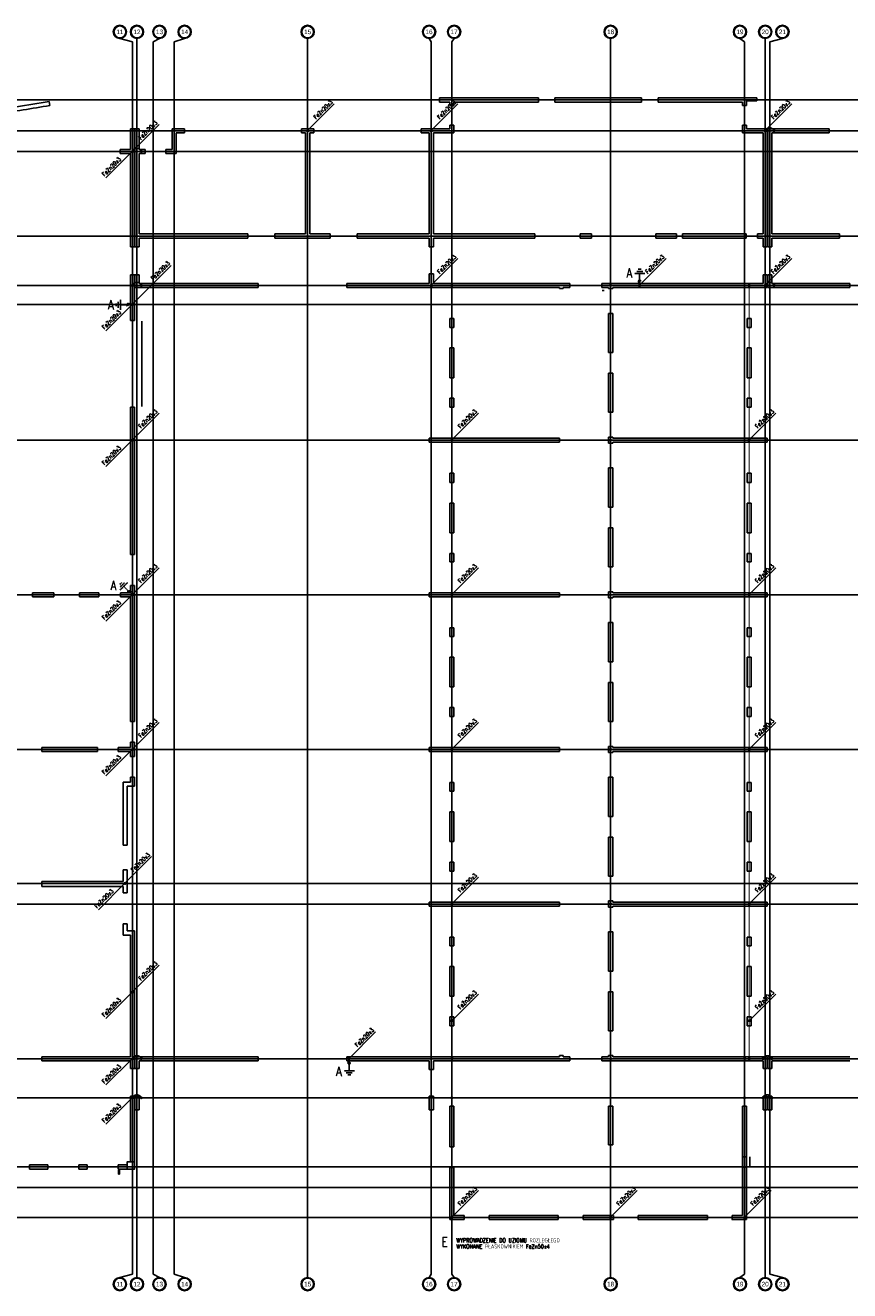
# Model space of a CAD drawing. Extents: x 3880 to 129921, y -116796 to -57711.
# Tile 101 of 110: x 52888 to 56888, y -72498 to -66361. Entities that reach past the tile are written whole.
import ezdxf
from ezdxf.enums import TextEntityAlignment as Align

# ---------------------------------------------------------------- set-up
doc = ezdxf.new("R2010")
doc.units = 0
doc.header["$LTSCALE"] = 2
for name, pattern in [('CENTER', [2, 1.25, -0.25, 0.25, -0.25]), ('DASHED2', [0.375, 0.25, -0.125]), ('HIDDEN', [9.525, 6.35, -3.175])]:
    doc.linetypes.add(name, pattern=pattern)
doc.layers.get('0').update_dxf_attribs({"color": 101, "linetype": 'CONTINUOUS'})
for name, color, linetype in [('E35', 6, 'CONTINUOUS'), ('E50', 3, 'CONTINUOUS'), ('Os-osie glowne', 1, 'CENTER'), ('Os-osie-opis', 2, 'CONTINUOUS'), ('Sc-beton', 7, 'CONTINUOUS'), ('W-idok', 9, 'CONTINUOUS')]:
    doc.layers.add(name, color=color, linetype=linetype)
doc.styles.add('dwg_opis duży', font='ARIAL.TTF', dxfattribs={"width": 0.9})
doc.styles.add('ROMANS', font='romans', dxfattribs={"width": 0.85})

# ---------------------------------------------------------------- blocks, each defined once
blk = doc.blocks.new('_opis_osi_liczbowy')
blk.add_hatch(color=256).paths.add_polyline_path([(32, 32), (32, 28.8, -1), (32, -28.8), (32, -32, 1)])
for radius in [32, 28.8]:
    blk.add_circle((32, 0), radius)
at = {"style": 'dwg_opis duży', "width": 0.9}
blk.add_attdef('AXNAMEH', text='', height=22.4, rotation=90, dxfattribs=at).set_placement((32, 0), align=Align.MIDDLE_CENTER)

msp = doc.modelspace()

# ---------------------------------------------------------------- linework, layer by layer
at = {"color": 3, "linetype": 'Continuous', "lineweight": -2}
for p, q in [((55696.547, -67646.272), (55686.547, -67646.272)), ((55686.547, -67646.272), (55696.547, -67646.272))]:
    msp.add_line(p, q, dxfattribs=at)
at = {"color": 0, "linetype": 'ByBlock', "lineweight": -2}
msp.add_line((55686.547, -67646.272), (55696.547, -67646.272), dxfattribs=at)
at = {"layer": 'E35'}
for p, q in [((54386.716, -66741.76), (54257.547, -66870.928)), ((54986.716, -66741.76), (54857.547, -66870.928)), ((54986.716, -66741.76), (54857.547, -66870.928)), ((56606.716, -66741.76), (56477.547, -66870.928)), ((56606.716, -66741.76), (56477.547, -66870.928)), ((53536.716, -66841.76), (53407.547, -66970.928)), ((53536.716, -66841.76), (53407.547, -66970.928)), ((53278.379, -67100.096), (53407.547, -66970.928)), ((53278.379, -67100.096), (53407.547, -66970.928)), ((54986.716, -67491.76), (54857.547, -67620.928)), ((54986.716, -67491.76), (54857.547, -67620.928)), ((55996.542, -67491.76), (55867.374, -67620.928)), ((55996.542, -67491.76), (55867.374, -67620.928)), ((56606.716, -67491.76), (56477.547, -67620.928)), ((56606.716, -67491.76), (56477.547, -67620.928)), ((53595.051, -67525.425), (53407.547, -67712.928)), ((53595.051, -67525.425), (53407.547, -67712.928)), ((53278.379, -67842.096), (53407.547, -67712.928)), ((53278.379, -67842.096), (53407.547, -67712.928)), ((53536.716, -68241.76), (53407.547, -68370.928)), ((53536.716, -68241.76), (53407.547, -68370.928)), ((55086.716, -68241.76), (54957.547, -68370.928)), ((55086.716, -68241.76), (54957.547, -68370.928)), ((56529.01, -68241.76), (56399.842, -68370.928)), ((56529.01, -68241.76), (56399.842, -68370.928)), ((53278.379, -68500.096), (53407.547, -68370.928)), ((53278.379, -68500.096), (53407.547, -68370.928)), ((53536.716, -68991.76), (53407.547, -69120.928)), ((53536.716, -68991.76), (53407.547, -69120.928)), ((55086.716, -68991.76), (54957.547, -69120.928)), ((55086.716, -68991.76), (54957.547, -69120.928)), ((56529.01, -68991.76), (56399.842, -69120.928)), ((56529.01, -68991.76), (56399.842, -69120.928)), ((53278.379, -69250.096), (53407.547, -69120.928)), ((53278.379, -69250.096), (53407.547, -69120.928)), ((53536.716, -69741.76), (53407.547, -69870.928)), ((53536.716, -69741.76), (53407.547, -69870.928)), ((55086.716, -69741.76), (54957.547, -69870.928)), ((55086.716, -69741.76), (54957.547, -69870.928)), ((56529.01, -69741.76), (56399.842, -69870.928)), ((56529.01, -69741.76), (56399.842, -69870.928)), ((53278.379, -70000.096), (53407.547, -69870.928)), ((53278.379, -70000.096), (53407.547, -69870.928)), ((53500.51, -70391.76), (53371.342, -70520.928)), ((53500.51, -70391.76), (53371.342, -70520.928)), ((55086.716, -70491.76), (54957.547, -70620.928)), ((55086.716, -70491.76), (54957.547, -70620.928)), ((56529.01, -70491.76), (56399.842, -70620.928)), ((56529.01, -70491.76), (56399.842, -70620.928)), ((53242.174, -70650.096), (53371.342, -70520.928)), ((53242.174, -70650.096), (53371.342, -70520.928)), ((53536.716, -70919.286), (53407.547, -71048.454)), ((53278.379, -71177.622), (53407.547, -71048.454)), ((55086.216, -71059.391), (54957.047, -71188.559)), ((56529.01, -71059.391), (56399.842, -71188.559)), ((54587.468, -71241.76), (54458.299, -71370.928)), ((54587.468, -71241.76), (54458.299, -71370.928)), ((53278.379, -71500.096), (53407.547, -71370.928)), ((53278.379, -71690.096), (53407.547, -71560.928)), ((55086.716, -72011.76), (54957.547, -72140.928)), ((55086.716, -72011.76), (54957.547, -72140.928)), ((55856.716, -72011.76), (55727.547, -72140.928)), ((55856.716, -72011.76), (55727.547, -72140.928)), ((56506.716, -72011.76), (56377.547, -72140.928)), ((56506.716, -72011.76), (56377.547, -72140.928))]:
    msp.add_line(p, q, dxfattribs=at)
at = {"layer": 'E50', "linetype": 'HIDDEN', "ltscale": 0.2}
for p, q in [((55893.41, -67563.986), (55843.41, -67563.986)), ((55883.41, -67553.986), (55853.41, -67553.986)), ((55875.91, -67543.986), (55860.91, -67543.986)), ((55868.41, -67563.986), (55868.41, -67593.986)), ((55860.417, -67608.528), (55874.559, -67594.386)), ((53348.783, -67740.786), (53348.783, -67690.786)), ((53328.783, -67723.286), (53328.783, -67708.286)), ((53338.783, -67730.786), (53338.783, -67700.786)), ((53348.783, -67715.786), (53378.783, -67715.786)), ((53393.326, -67707.793), (53379.183, -67721.935)), ((53345.817, -69073.091), (53356.423, -69062.485)), ((53347.585, -69085.466), (53368.798, -69064.253)), ((53347.585, -69099.608), (53382.94, -69064.253)), ((53365.262, -69081.93), (53386.475, -69103.143)), ((53402.411, -69107.774), (53382.411, -69107.774)), ((54484.335, -71431.557), (54434.335, -71431.557)), ((54451.342, -71387.015), (54465.484, -71401.157)), ((54459.335, -71431.557), (54459.335, -71401.557)), ((54474.335, -71441.557), (54444.335, -71441.557)), ((54466.835, -71451.557), (54451.835, -71451.557))]:
    msp.add_line(p, q, dxfattribs=at)
at = {"layer": 'E50', "linetype": 'DASHED2', "ltscale": 100, "const_width": 5}
for points in [[(56477.547, -66872.75), (53609.547, -66872.75), (53609.547, -66972.75), (53450.049, -66972.75)], [(54857.547, -67622.75), (54857.547, -66872.75)], [(56477.547, -66872.75), (56477.547, -67622.75)], [(59347.547, -66872.75), (56520.049, -66872.75)], [(53407.547, -66972.75), (53407.547, -67712.928)], [(53450.049, -67622.75), (56477.547, -67622.75)], [(54957.547, -72142.75), (54957.547, -67622.75)], [(55727.547, -72142.75), (55727.547, -67622.75)], [(56399.842, -71372.75), (56399.842, -67622.75)], [(56520.049, -67622.75), (59347.547, -67622.75)], [(54957.547, -68372.75), (56377.547, -68372.75)], [(54957.547, -69872.75), (56377.547, -69872.75)], [(54957.547, -70622.75), (56400.488, -70622.75)], [(53407.547, -71048.454), (53407.547, -71562.75)], [(53450.049, -71372.75), (56277.547, -71372.75)], [(56277.547, -71372.75), (56466.856, -71372.75)], [(56377.547, -72142.75), (56377.547, -71372.75)], [(56509.357, -71372.75), (59338.904, -71372.75)], [(54957.547, -71562.75), (53450.049, -71562.75)], [(56466.856, -71562.75), (56377.547, -71562.75)], [(57827.547, -71562.75), (56509.357, -71562.75)], [(54957.547, -72142.75), (56377.547, -72142.75)], [(54957.547, -72142.75), (54957.547, -72287.499)]]:
    msp.add_lwpolyline(points, dxfattribs=at)
at = {"layer": 'E50', "ltscale": 15, "const_width": 7.5}
for points in [[(54257.638, -66876.499, 1), (54257.456, -66869.001, 1)], [(54857.638, -66876.499, 1), (54857.456, -66869.001, 1)], [(56477.638, -66876.499, 1), (56477.456, -66869.001, 1)], [(53407.638, -66976.499, 1), (53407.456, -66969.001, 1)], [(53407.638, -66976.499, 1), (53407.456, -66969.001, 1)], [(54857.638, -67626.499, 1), (54857.456, -67619.001, 1)], [(54957.638, -67626.499, 1), (54957.456, -67619.001, 1)], [(55727.638, -67626.499, 1), (55727.456, -67619.001, 1)], [(55867.465, -67626.499, 1), (55867.283, -67619.001, 1)], [(56399.933, -67626.499, 1), (56399.751, -67619.001, 1)], [(56477.638, -67626.499, 1), (56477.456, -67619.001, 1)], [(53407.638, -67718.499, 1), (53407.456, -67711.001, 1)], [(53407.638, -67718.499, 1), (53407.456, -67711.001, 1)], [(53407.638, -67718.499, 1), (53407.456, -67711.001, 1)], [(53407.638, -67718.499, 1), (53407.456, -67711.001, 1)], [(53407.638, -68376.499, 1), (53407.456, -68369.001, 1)], [(53407.638, -68376.499, 1), (53407.456, -68369.001, 1)], [(54957.638, -68374.677, 1), (54957.456, -68367.179, 1)], [(55727.638, -68376.499, 1), (55727.456, -68369.001, 1)], [(56398.111, -68376.499, 1), (56397.929, -68369.001, 1)], [(53407.638, -69126.499, 1), (53407.456, -69119.001, 1)], [(53407.638, -69126.499, 1), (53407.456, -69119.001, 1)], [(54957.638, -69126.499, 1), (54957.456, -69119.001, 1)], [(56399.933, -69126.499, 1), (56399.751, -69119.001, 1)], [(53407.638, -69876.499, 1), (53407.456, -69869.001, 1)], [(53407.638, -69876.499, 1), (53407.456, -69869.001, 1)], [(54957.638, -69876.499, 1), (54957.456, -69869.001, 1)], [(55727.638, -69876.499, 1), (55727.456, -69869.001, 1)], [(56399.933, -69876.499, 1), (56399.751, -69869.001, 1)], [(53371.433, -70526.499, 1), (53371.251, -70519.001, 1)], [(53371.433, -70526.499, 1), (53371.251, -70519.001, 1)], [(54957.638, -70626.499, 1), (54957.456, -70619.001, 1)], [(55727.638, -70626.499, 1), (55727.456, -70619.001, 1)], [(56399.933, -70626.499, 1), (56399.751, -70619.001, 1)], [(53407.638, -71054.025, 1), (53407.456, -71046.527, 1)], [(54957.138, -71192.308, 1), (54956.956, -71184.81, 1)], [(56399.933, -71192.308, 1), (56399.751, -71184.81, 1)], [(53407.638, -71376.499, 1), (53407.456, -71369.001, 1)], [(54458.39, -71369.001, -1), (54458.209, -71376.499, -1)], [(54458.39, -71369.001, -1), (54458.209, -71376.499, -1)], [(54957.638, -71376.499, 1), (54957.456, -71369.001, 1)], [(55727.638, -71376.499, 1), (55727.456, -71369.001, 1)], [(56377.638, -71376.499, 1), (56377.456, -71369.001, 1)], [(56399.933, -71376.499, 1), (56399.751, -71369.001, 1)], [(53407.638, -71566.499, 1), (53407.456, -71559.001, 1)], [(54957.638, -71566.499, 1), (54957.456, -71559.001, 1)], [(56377.638, -71566.499, 1), (56377.456, -71559.001, 1)], [(54957.638, -72146.499, 1), (54957.456, -72139.001, 1)], [(55727.638, -72146.499, 1), (55727.456, -72139.001, 1)], [(56377.638, -72146.499, 1), (56377.456, -72139.001, 1)]]:
    msp.add_lwpolyline(points, format="xyb", close=True, dxfattribs=at)
at = {"layer": 'E50', "const_width": 7}
for points in [[(56477.547, -66876.5, -1), (56477.547, -66869, -1)], [(56520.267, -66875.79, -1), (56520.267, -66868.29, -1)], [(53407.547, -66976.5, -1), (53407.547, -66969, -1)], [(53450.267, -66975.79, -1), (53450.267, -66968.29, -1)], [(53407.547, -67626.5, -1), (53407.547, -67619, -1)], [(53450.267, -67625.79, -1), (53450.267, -67618.29, -1)], [(56477.547, -67626.5, -1), (56477.547, -67619, -1)], [(56520.267, -67625.79, -1), (56520.267, -67618.29, -1)], [(53407.547, -71376.5, -1), (53407.547, -71369, -1)], [(53450.267, -71375.79, -1), (53450.267, -71368.29, -1)], [(56466.856, -71376.5, -1), (56466.856, -71369, -1)], [(56509.576, -71375.79, -1), (56509.576, -71368.29, -1)], [(53407.547, -71566.5, -1), (53407.547, -71559, -1)], [(53450.267, -71565.79, -1), (53450.267, -71558.29, -1)], [(56466.856, -71566.5, -1), (56466.856, -71559, -1)], [(56509.576, -71565.79, -1), (56509.576, -71558.29, -1)]]:
    msp.add_lwpolyline(points, format="xyb", close=True, dxfattribs=at)
for points in [[(56477.547, -66872.75, -0.71386373), (56519.818, -66872.079, -2.21832926)], [(53407.547, -66972.75, -0.71386373), (53449.818, -66972.079, -2.21832926)], [(53407.547, -67622.75, -0.71386373), (53449.818, -67622.079, -2.21832926)], [(56477.547, -67622.75, -0.71386373), (56519.818, -67622.079, -2.21832926)], [(53407.547, -71372.75, -0.71386373), (53449.818, -71372.079, -2.21832926)], [(56466.856, -71372.75, -0.71386373), (56509.127, -71372.079, -2.21832926)], [(53407.547, -71562.75, -0.71386373), (53449.818, -71562.079, -2.21832926)], [(56466.856, -71562.75, -0.71386373), (56509.127, -71562.079, -2.21832926)]]:
    msp.add_lwpolyline(points, format="xyb", dxfattribs=at)
at = {"layer": 'E50', "linetype": 'HIDDEN', "ltscale": 0.2, "const_width": 5}
for points in [[(55867.374, -67625.25, -1), (55867.374, -67620.25, -1)], [(54458.299, -71370.25, 1), (54458.299, -71375.25, 1)]]:
    msp.add_lwpolyline(points, format="xyb", close=True, dxfattribs=at)
for points in [[(55867.374, -67622.75), (55867.374, -67606.443)], [(53407.547, -67714.75), (53391.24, -67714.75)], [(53407.547, -69122.75), (53396.017, -69111.219)], [(54458.299, -71372.793), (54458.299, -71389.1)]]:
    msp.add_lwpolyline(points, dxfattribs=at)
at = {"layer": 'E50', "linetype": 'HIDDEN', "ltscale": 0.2}
for centre in [(55867.488, -67601.457), (53386.254, -67714.864), (53392.411, -69107.774), (54458.413, -71394.086)]:
    msp.add_circle(centre, 5, dxfattribs=at)
at = {"layer": 'Os-osie glowne'}
for points in [[(53407.547, -66440.75), (53407.547, -72417.75)], [(53429.547, -66440.75), (53429.547, -72417.75)], [(53507.547, -66440.75), (53507.547, -72417.75)], [(53609.547, -66440.75), (53609.547, -72417.75)], [(54257.547, -66440.75), (54257.547, -72417.75)], [(54857.547, -72417.75), (54857.547, -66440.75)], [(54957.547, -72417.75), (54957.547, -66440.75)], [(55727.547, -72417.75), (55727.547, -66440.75)], [(56377.547, -72417.75), (56377.547, -66440.75)], [(56477.547, -72417.75), (56477.547, -66440.75)], [(56499.547, -72417.75), (56499.547, -66440.75)], [(50525.547, -66722.75), (62792.547, -66722.75)], [(50525.547, -66872.75), (62792.547, -66872.75)], [(50525.547, -66972.75), (62792.547, -66972.75)], [(50525.547, -67382.75), (62792.547, -67382.75)], [(50525.547, -67622.75), (62792.547, -67622.75)], [(50525.547, -67714.75), (62792.547, -67714.75)], [(50525.547, -68372.75), (62792.547, -68372.75)], [(50525.547, -69122.75), (62792.547, -69122.75)], [(50525.547, -69872.75), (62792.547, -69872.75)], [(50525.547, -70522.75), (62792.547, -70522.75)], [(50525.547, -70622.75), (62792.547, -70622.75)], [(50525.547, -71372.75), (62792.547, -71372.75)], [(50525.547, -71562.75), (62792.547, -71562.75)], [(50525.547, -71897.75), (62792.547, -71897.75)], [(50525.547, -71997.75), (62792.547, -71997.75)], [(50525.547, -72142.75), (62792.547, -72142.75)]]:
    msp.add_lwpolyline(points, dxfattribs=at)
at = {"layer": 'Os-osie-opis'}
for points in [[(53346.565, -66424.75), (53407.547, -66440.75)], [(53429.547, -66440.75), (53429.547, -66424.75)], [(53538.53, -66424.75), (53507.547, -66440.75)], [(53660.53, -66424.75), (53609.547, -66440.75)], [(54257.547, -66440.75), (54257.547, -66424.75)], [(54846.887, -66424.75), (54857.547, -66440.75)], [(54968.208, -66424.75), (54957.547, -66440.75)], [(55727.547, -66440.75), (55727.547, -66424.75)], [(56355.047, -66424.75), (56377.547, -66440.75)], [(56477.547, -66440.75), (56477.547, -66424.75)], [(56561.047, -66424.75), (56499.547, -66440.75)], [(53346.565, -72433.75), (53407.547, -72417.75)], [(53429.547, -72417.75), (53429.547, -72433.75)], [(53538.53, -72433.75), (53507.547, -72417.75)], [(53660.53, -72433.75), (53609.547, -72417.75)], [(54257.547, -72417.75), (54257.547, -72433.75)], [(54846.887, -72433.75), (54857.547, -72417.75)], [(54968.208, -72433.75), (54957.547, -72417.75)], [(55727.547, -72417.75), (55727.547, -72433.75)], [(56355.047, -72433.75), (56377.547, -72417.75)], [(56477.547, -72417.75), (56477.547, -72433.75)], [(56561.047, -72433.75), (56499.547, -72417.75)]]:
    msp.add_lwpolyline(points, dxfattribs=at)
at = {"layer": 'Sc-beton'}
for p, q in [((55634.547, -67372.75), (55580.547, -67372.75)), ((55580.547, -67372.75), (55580.547, -67392.75)), ((55634.547, -67372.75), (55634.547, -67392.75)), ((55580.547, -67392.75), (55634.547, -67392.75))]:
    msp.add_line(p, q, dxfattribs=at)
for points in [[(53003.652, -66730.115), (53006.666, -66749.889)], [(54897.547, -66712.75), (55377.547, -66712.75)], [(54897.547, -66712.75), (54897.547, -66732.75)], [(54897.547, -66732.75), (54947.547, -66732.75)], [(54947.547, -66750.25), (54947.547, -66732.75)], [(54947.547, -66750.25), (54967.547, -66750.25)], [(54967.547, -66732.75), (55377.547, -66732.75)], [(54967.547, -66750.25), (54967.547, -66732.75)], [(55377.547, -66732.75), (55377.547, -66712.75)], [(55457.547, -66712.75), (55877.547, -66712.75)], [(55457.547, -66732.75), (55457.547, -66712.75)], [(55457.547, -66732.75), (55877.547, -66732.75)], [(55877.547, -66732.75), (55877.547, -66712.75)], [(55957.547, -66712.75), (56437.547, -66712.75)], [(55957.547, -66732.75), (55957.547, -66712.75)], [(55957.547, -66732.75), (56367.547, -66732.75)], [(56367.547, -66750.25), (56367.547, -66732.75)], [(56387.547, -66750.25), (56367.547, -66750.25)], [(56387.547, -66727.75), (56437.547, -66727.75)], [(56387.547, -66750.25), (56387.547, -66727.75)], [(56437.547, -66727.75), (56437.547, -66712.75)], [(53397.547, -66962.75), (53397.547, -66862.75)], [(53417.547, -66862.75), (53397.547, -66862.75)], [(53417.547, -67435.75), (53417.547, -66862.75)], [(53419.547, -66862.75), (53419.547, -67435.75)], [(53419.547, -66862.75), (53439.547, -66862.75)], [(53439.547, -66862.75), (53439.547, -66962.75)], [(53599.547, -66862.75), (53659.547, -66862.75)], [(53599.547, -66862.75), (53599.547, -66962.75)], [(53619.547, -66882.75), (53659.547, -66882.75)], [(53619.547, -66882.75), (53619.547, -66982.75)], [(53659.547, -66882.75), (53659.547, -66862.75)], [(54227.547, -66862.75), (54287.547, -66862.75)], [(54227.547, -66882.75), (54227.547, -66862.75)], [(54227.547, -66882.75), (54247.547, -66882.75)], [(54247.547, -66882.75), (54247.547, -67372.75)], [(54267.547, -66882.75), (54287.547, -66882.75)], [(54267.547, -66882.75), (54267.547, -67372.75)], [(54287.547, -66882.75), (54287.547, -66862.75)], [(54807.547, -66862.75), (54947.547, -66862.75)], [(54807.547, -66882.75), (54807.547, -66862.75)], [(54807.547, -66882.75), (54847.547, -66882.75)], [(54847.547, -67372.75), (54847.547, -66882.75)], [(54867.547, -67372.75), (54867.547, -66882.75)], [(54867.547, -66882.75), (54967.547, -66882.75)], [(54947.547, -66862.75), (54947.547, -66845.25)], [(54947.547, -66845.25), (54967.547, -66845.25)], [(54967.547, -66882.75), (54967.547, -66845.25)], [(56367.547, -66882.75), (56367.547, -66845.25)], [(56387.547, -66845.25), (56367.547, -66845.25)], [(56467.547, -66882.75), (56367.547, -66882.75)], [(56387.547, -66862.75), (56387.547, -66845.25)], [(56387.547, -66862.75), (56487.547, -66862.75)], [(56467.547, -67372.75), (56467.547, -66882.75)], [(56487.547, -67435.75), (56487.547, -66862.75)], [(56489.547, -66862.75), (56787.547, -66862.75)], [(56489.547, -67435.75), (56489.547, -66862.75)], [(56509.547, -66882.75), (56787.547, -66882.75)], [(56509.547, -67372.75), (56509.547, -66882.75)], [(56787.547, -66882.75), (56787.547, -66862.75)], [(53347.547, -66982.75), (53347.547, -66962.75)], [(53347.547, -66962.75), (53397.547, -66962.75)], [(53347.547, -66982.75), (53397.547, -66982.75)], [(53397.547, -67435.75), (53397.547, -66982.75)], [(53469.547, -66962.75), (53439.547, -66962.75)], [(53439.547, -66982.75), (53439.547, -67372.75)], [(53469.547, -66982.75), (53439.547, -66982.75)], [(53469.547, -66962.75), (53469.547, -66982.75)], [(53599.547, -66962.75), (53569.547, -66962.75)], [(53569.547, -66962.75), (53569.547, -66982.75)], [(53619.547, -66982.75), (53569.547, -66982.75)], [(53439.547, -67372.75), (53967.547, -67372.75)], [(53967.547, -67372.75), (53967.547, -67392.75)], [(54097.547, -67372.75), (54247.547, -67372.75)], [(54097.547, -67372.75), (54097.547, -67392.75)], [(54267.547, -67372.75), (54367.547, -67372.75)], [(54367.547, -67372.75), (54367.547, -67392.75)], [(54497.547, -67372.75), (54847.547, -67372.75)], [(54497.547, -67372.75), (54497.547, -67392.75)], [(54867.547, -67372.75), (55360.547, -67372.75)], [(55360.547, -67372.75), (55360.547, -67392.75)], [(55946.547, -67372.75), (56046.547, -67372.75)], [(55946.547, -67372.75), (55946.547, -67392.75)], [(56046.547, -67372.75), (56046.547, -67392.75)], [(56076.547, -67372.75), (56385.547, -67372.75)], [(56076.547, -67372.75), (56076.547, -67392.75)], [(56385.547, -67372.75), (56385.547, -67392.75)], [(56440.547, -67372.75), (56440.547, -67392.75)], [(56440.547, -67372.75), (56467.547, -67372.75)], [(56509.547, -67372.75), (56837.547, -67372.75)], [(56837.547, -67372.75), (56837.547, -67392.75)], [(53417.547, -67435.75), (53397.547, -67435.75)], [(53419.547, -67435.75), (53439.547, -67435.75)], [(53439.547, -67392.75), (53967.547, -67392.75)], [(53439.547, -67392.75), (53439.547, -67435.75)], [(54097.547, -67392.75), (54367.547, -67392.75)], [(54497.547, -67392.75), (54847.547, -67392.75)], [(54847.547, -67435.75), (54847.547, -67392.75)], [(54847.547, -67435.75), (54867.547, -67435.75)], [(54867.547, -67392.75), (55360.547, -67392.75)], [(54867.547, -67435.75), (54867.547, -67392.75)], [(55946.547, -67392.75), (56046.547, -67392.75)], [(56076.547, -67392.75), (56385.547, -67392.75)], [(56440.547, -67392.75), (56467.547, -67392.75)], [(56467.547, -67435.75), (56467.547, -67392.75)], [(56467.547, -67435.75), (56487.547, -67435.75)], [(56489.547, -67435.75), (56509.547, -67435.75)], [(56509.547, -67392.75), (56837.547, -67392.75)], [(56509.547, -67435.75), (56509.547, -67392.75)], [(54847.547, -67612.75), (54847.547, -67565.75)], [(54847.547, -67565.75), (54867.547, -67565.75)], [(54867.547, -67612.75), (54867.547, -67565.75)], [(53397.547, -67792.75), (53397.547, -67570.75)], [(53417.547, -67570.75), (53397.547, -67570.75)], [(53417.547, -67792.75), (53417.547, -67570.75)], [(53419.547, -67570.75), (53419.547, -67632.75)], [(53419.547, -67570.75), (53439.547, -67570.75)], [(53439.547, -67570.75), (53439.547, -67612.75)], [(53439.547, -67612.75), (54017.547, -67612.75)], [(54017.547, -67612.75), (54017.547, -67632.75)], [(54447.547, -67612.75), (54847.547, -67612.75)], [(54447.547, -67632.75), (54447.547, -67612.75)], [(54867.547, -67612.75), (55529.547, -67612.75)], [(55529.547, -67632.75), (55529.547, -67612.75)], [(55684.547, -67612.75), (56467.547, -67612.75)], [(55684.547, -67632.75), (55684.547, -67612.75)], [(56467.547, -67612.75), (56467.547, -67570.75)], [(56467.547, -67570.75), (56487.547, -67570.75)], [(56487.547, -67570.75), (56487.547, -67632.75)], [(56489.547, -67632.75), (56489.547, -67570.75)], [(56489.547, -67570.75), (56509.547, -67570.75)], [(56509.547, -67570.75), (56509.547, -67612.75)], [(56509.547, -67612.75), (56887.547, -67612.75)], [(56887.547, -67632.75), (56887.547, -67612.75)], [(53419.547, -67632.75), (54017.547, -67632.75)], [(54447.547, -67632.75), (55479.547, -67632.75)], [(55479.547, -67637.75), (55479.547, -67632.75)], [(55479.547, -67637.75), (55497.547, -67637.75)], [(55497.547, -67632.75), (55529.547, -67632.75)], [(55497.547, -67637.75), (55497.547, -67632.75)], [(55684.547, -67632.75), (55717.547, -67632.75)], [(55717.547, -67637.75), (55717.547, -67632.75)], [(55717.547, -67637.75), (55737.547, -67637.75)], [(55737.547, -67632.75), (56487.547, -67632.75)], [(55737.547, -67637.75), (55737.547, -67632.75)], [(56489.547, -67632.75), (56887.547, -67632.75)], [(53397.547, -67792.75), (53417.547, -67792.75)], [(54947.547, -67825.75), (54947.547, -67782.75)], [(54947.547, -67782.75), (54967.547, -67782.75)], [(54967.547, -67825.75), (54967.547, -67782.75)], [(55717.547, -67947.75), (55717.547, -67757.75)], [(55717.547, -67757.75), (55737.547, -67757.75)], [(55737.547, -67947.75), (55737.547, -67757.75)], [(56389.547, -67782.75), (56389.547, -67825.75)], [(56409.547, -67782.75), (56389.547, -67782.75)], [(56409.547, -67782.75), (56409.547, -67825.75)], [(54947.547, -67825.75), (54967.547, -67825.75)], [(56409.547, -67825.75), (56389.547, -67825.75)], [(54947.547, -68069.75), (54947.547, -67925.75)], [(54947.547, -67925.75), (54967.547, -67925.75)], [(54967.547, -68069.75), (54967.547, -67925.75)], [(56389.547, -67925.75), (56389.547, -68069.75)], [(56409.547, -67925.75), (56389.547, -67925.75)], [(56409.547, -67925.75), (56409.547, -68069.75)], [(55737.547, -67947.75), (55717.547, -67947.75)], [(55717.547, -68237.75), (55717.547, -68047.75)], [(55737.547, -68047.75), (55717.547, -68047.75)], [(55737.547, -68237.75), (55737.547, -68047.75)], [(54947.547, -68069.75), (54967.547, -68069.75)], [(56409.547, -68069.75), (56389.547, -68069.75)], [(54947.547, -68212.75), (54947.547, -68169.75)], [(54947.547, -68169.75), (54967.547, -68169.75)], [(54967.547, -68212.75), (54967.547, -68169.75)], [(56389.547, -68169.75), (56389.547, -68212.75)], [(56409.547, -68169.75), (56389.547, -68169.75)], [(56409.547, -68169.75), (56409.547, -68212.75)], [(53397.547, -68927.75), (53397.547, -68212.75)], [(53397.547, -68212.75), (53417.547, -68212.75)], [(53417.547, -68927.75), (53417.547, -68212.75)], [(54947.547, -68212.75), (54967.547, -68212.75)], [(55717.547, -68237.75), (55737.547, -68237.75)], [(56409.547, -68212.75), (56389.547, -68212.75)], [(54847.547, -68362.75), (55479.547, -68362.75)], [(54847.547, -68362.75), (54847.547, -68382.75)], [(55479.547, -68362.75), (55479.547, -68382.75)], [(55717.547, -68387.75), (55717.547, -68357.75)], [(55717.547, -68357.75), (55737.547, -68357.75)], [(55737.547, -68362.75), (55737.547, -68357.75)], [(55737.547, -68362.75), (56487.547, -68362.75)], [(56487.547, -68362.75), (56487.547, -68382.75)], [(54847.547, -68382.75), (55479.547, -68382.75)], [(55717.547, -68387.75), (55737.547, -68387.75)], [(55737.547, -68382.75), (56487.547, -68382.75)], [(55737.547, -68387.75), (55737.547, -68382.75)], [(54947.547, -68577.75), (54947.547, -68532.75)], [(54967.547, -68532.75), (54947.547, -68532.75)], [(54967.547, -68577.75), (54967.547, -68532.75)], [(55717.547, -68697.75), (55717.547, -68507.75)], [(55717.547, -68507.75), (55737.547, -68507.75)], [(55737.547, -68697.75), (55737.547, -68507.75)], [(56389.547, -68532.75), (56389.547, -68577.75)], [(56409.547, -68532.75), (56389.547, -68532.75)], [(56409.547, -68532.75), (56409.547, -68577.75)], [(54947.547, -68577.75), (54967.547, -68577.75)], [(56409.547, -68577.75), (56389.547, -68577.75)], [(54947.547, -68821.75), (54947.547, -68677.75)], [(54947.547, -68677.75), (54967.547, -68677.75)], [(54967.547, -68821.75), (54967.547, -68677.75)], [(55737.547, -68697.75), (55717.547, -68697.75)], [(56389.547, -68677.75), (56389.547, -68821.75)], [(56409.547, -68677.75), (56389.547, -68677.75)], [(56409.547, -68677.75), (56409.547, -68821.75)], [(54947.547, -68821.75), (54967.547, -68821.75)], [(55717.547, -68987.75), (55717.547, -68797.75)], [(55737.547, -68797.75), (55717.547, -68797.75)], [(55737.547, -68987.75), (55737.547, -68797.75)], [(56409.547, -68821.75), (56389.547, -68821.75)], [(53417.547, -68927.75), (53397.547, -68927.75)], [(54947.547, -68962.75), (54947.547, -68921.75)], [(54947.547, -68921.75), (54967.547, -68921.75)], [(54947.547, -68962.75), (54967.547, -68962.75)], [(54967.547, -68962.75), (54967.547, -68921.75)], [(56389.547, -68921.75), (56389.547, -68962.75)], [(56409.547, -68921.75), (56389.547, -68921.75)], [(56409.547, -68962.75), (56389.547, -68962.75)], [(56409.547, -68921.75), (56409.547, -68962.75)], [(55717.547, -68987.75), (55737.547, -68987.75)], [(53397.547, -69112.75), (53397.547, -69077.75)], [(53417.547, -69077.75), (53397.547, -69077.75)], [(53417.547, -69737.75), (53417.547, -69077.75)], [(53025.547, -69112.75), (52922.547, -69112.75)], [(52922.547, -69132.75), (52922.547, -69112.75)], [(53025.547, -69132.75), (52922.547, -69132.75)], [(53025.547, -69132.75), (53025.547, -69112.75)], [(53244.547, -69112.75), (53150.547, -69112.75)], [(53150.547, -69132.75), (53150.547, -69112.75)], [(53244.547, -69132.75), (53150.547, -69132.75)], [(53244.547, -69132.75), (53244.547, -69112.75)], [(53397.547, -69112.75), (53349.547, -69112.75)], [(53349.547, -69132.75), (53349.547, -69112.75)], [(53397.547, -69132.75), (53349.547, -69132.75)], [(53397.547, -69737.75), (53397.547, -69132.75)], [(54847.547, -69112.75), (55479.547, -69112.75)], [(54847.547, -69112.75), (54847.547, -69132.75)], [(54847.547, -69132.75), (55479.547, -69132.75)], [(55479.547, -69112.75), (55479.547, -69132.75)], [(55717.547, -69137.75), (55717.547, -69107.75)], [(55717.547, -69107.75), (55737.547, -69107.75)], [(55717.547, -69137.75), (55737.547, -69137.75)], [(55737.547, -69112.75), (55737.547, -69107.75)], [(55737.547, -69112.75), (56487.547, -69112.75)], [(55737.547, -69132.75), (56487.547, -69132.75)], [(55737.547, -69137.75), (55737.547, -69132.75)], [(56487.547, -69112.75), (56487.547, -69132.75)], [(54947.547, -69325.75), (54947.547, -69282.75)], [(54947.547, -69282.75), (54967.547, -69282.75)], [(54967.547, -69325.75), (54967.547, -69282.75)], [(55717.547, -69447.75), (55717.547, -69257.75)], [(55717.547, -69257.75), (55737.547, -69257.75)], [(55737.547, -69447.75), (55737.547, -69257.75)], [(56389.547, -69282.75), (56389.547, -69325.75)], [(56409.547, -69282.75), (56389.547, -69282.75)], [(56409.547, -69282.75), (56409.547, -69325.75)], [(54947.547, -69325.75), (54967.547, -69325.75)], [(56409.547, -69325.75), (56389.547, -69325.75)], [(54947.547, -69569.75), (54947.547, -69425.75)], [(54947.547, -69425.75), (54967.547, -69425.75)], [(54967.547, -69569.75), (54967.547, -69425.75)], [(55737.547, -69447.75), (55717.547, -69447.75)], [(56389.547, -69425.75), (56389.547, -69569.75)], [(56409.547, -69425.75), (56389.547, -69425.75)], [(56409.547, -69425.75), (56409.547, -69569.75)], [(54947.547, -69569.75), (54967.547, -69569.75)], [(55717.547, -69737.75), (55717.547, -69547.75)], [(55737.547, -69547.75), (55717.547, -69547.75)], [(55737.547, -69737.75), (55737.547, -69547.75)], [(56409.547, -69569.75), (56389.547, -69569.75)], [(54947.547, -69712.75), (54947.547, -69669.75)], [(54947.547, -69669.75), (54967.547, -69669.75)], [(54947.547, -69712.75), (54967.547, -69712.75)], [(54967.547, -69712.75), (54967.547, -69669.75)], [(56389.547, -69669.75), (56389.547, -69712.75)], [(56409.547, -69669.75), (56389.547, -69669.75)], [(56409.547, -69712.75), (56389.547, -69712.75)], [(56409.547, -69669.75), (56409.547, -69712.75)], [(53417.547, -69737.75), (53397.547, -69737.75)], [(55717.547, -69737.75), (55737.547, -69737.75)], [(53397.547, -69862.75), (53397.547, -69837.75)], [(53417.547, -69837.75), (53397.547, -69837.75)], [(53417.547, -69907.75), (53417.547, -69837.75)], [(53237.547, -69862.75), (52967.547, -69862.75)], [(52967.547, -69862.75), (52967.547, -69882.75)], [(53237.547, -69882.75), (52967.547, -69882.75)], [(53237.547, -69882.75), (53237.547, -69862.75)], [(53397.547, -69862.75), (53337.547, -69862.75)], [(53337.547, -69882.75), (53337.547, -69862.75)], [(53397.547, -69882.75), (53337.547, -69882.75)], [(53397.547, -69907.75), (53397.547, -69882.75)], [(54847.547, -69862.75), (55479.547, -69862.75)], [(54847.547, -69862.75), (54847.547, -69882.75)], [(54847.547, -69882.75), (55479.547, -69882.75)], [(55479.547, -69862.75), (55479.547, -69882.75)], [(55717.547, -69887.75), (55717.547, -69857.75)], [(55717.547, -69857.75), (55737.547, -69857.75)], [(55717.547, -69887.75), (55737.547, -69887.75)], [(55737.547, -69862.75), (55737.547, -69857.75)], [(55737.547, -69862.75), (56487.547, -69862.75)], [(55737.547, -69882.75), (56487.547, -69882.75)], [(55737.547, -69887.75), (55737.547, -69882.75)], [(56487.547, -69862.75), (56487.547, -69882.75)], [(53417.547, -69907.75), (53397.547, -69907.75)], [(53397.547, -70030.75), (53397.547, -70007.75)], [(53417.547, -70007.75), (53397.547, -70007.75)], [(53417.547, -70050.75), (53417.547, -70007.75)], [(55717.547, -70197.75), (55717.547, -70007.75)], [(55717.547, -70007.75), (55737.547, -70007.75)], [(55737.547, -70197.75), (55737.547, -70007.75)], [(53362.547, -70337.25), (53362.547, -70030.75)], [(53397.547, -70030.75), (53362.547, -70030.75)], [(53382.547, -70337.25), (53382.547, -70050.75)], [(53417.547, -70050.75), (53382.547, -70050.75)], [(54947.547, -70075.75), (54947.547, -70032.75)], [(54947.547, -70032.75), (54967.547, -70032.75)], [(54947.547, -70075.75), (54967.547, -70075.75)], [(54967.547, -70075.75), (54967.547, -70032.75)], [(56389.547, -70032.75), (56389.547, -70075.75)], [(56409.547, -70032.75), (56389.547, -70032.75)], [(56409.547, -70075.75), (56389.547, -70075.75)], [(56409.547, -70032.75), (56409.547, -70075.75)], [(54947.547, -70319.75), (54947.547, -70175.75)], [(54947.547, -70175.75), (54967.547, -70175.75)], [(54967.547, -70319.75), (54967.547, -70175.75)], [(55737.547, -70197.75), (55717.547, -70197.75)], [(56389.547, -70175.75), (56389.547, -70319.75)], [(56409.547, -70175.75), (56389.547, -70175.75)], [(56409.547, -70175.75), (56409.547, -70319.75)], [(54947.547, -70319.75), (54967.547, -70319.75)], [(55717.547, -70487.75), (55717.547, -70297.75)], [(55737.547, -70297.75), (55717.547, -70297.75)], [(55737.547, -70487.75), (55737.547, -70297.75)], [(56409.547, -70319.75), (56389.547, -70319.75)], [(53362.547, -70337.25), (53382.547, -70337.25)], [(54947.547, -70462.75), (54947.547, -70419.75)], [(54947.547, -70419.75), (54967.547, -70419.75)], [(54967.547, -70462.75), (54967.547, -70419.75)], [(56389.547, -70419.75), (56389.547, -70462.75)], [(56409.547, -70419.75), (56389.547, -70419.75)], [(56409.547, -70419.75), (56409.547, -70462.75)], [(53362.547, -70512.75), (52967.547, -70512.75)], [(52967.547, -70512.75), (52967.547, -70537.75)], [(53362.547, -70512.75), (53362.547, -70457.25)], [(53362.547, -70457.25), (53382.547, -70457.25)], [(53382.547, -70567.75), (53382.547, -70457.25)], [(54947.547, -70462.75), (54967.547, -70462.75)], [(55717.547, -70487.75), (55737.547, -70487.75)], [(56409.547, -70462.75), (56389.547, -70462.75)], [(53362.547, -70537.75), (52967.547, -70537.75)], [(53362.547, -70567.75), (53362.547, -70537.75)], [(53382.547, -70567.75), (53362.547, -70567.75)], [(54847.547, -70612.75), (55479.547, -70612.75)], [(54847.547, -70612.75), (54847.547, -70632.75)], [(54847.547, -70632.75), (55479.547, -70632.75)], [(55479.547, -70612.75), (55479.547, -70632.75)], [(55717.547, -70637.75), (55717.547, -70607.75)], [(55717.547, -70607.75), (55737.547, -70607.75)], [(55737.547, -70612.75), (55737.547, -70607.75)], [(55737.547, -70612.75), (56487.547, -70612.75)], [(55737.547, -70632.75), (56487.547, -70632.75)], [(55737.547, -70637.75), (55737.547, -70632.75)], [(56487.547, -70612.75), (56487.547, -70632.75)], [(55717.547, -70637.75), (55737.547, -70637.75)], [(53362.547, -70717.75), (53362.547, -70772.75)], [(53382.547, -70717.75), (53362.547, -70717.75)], [(53382.547, -70717.75), (53382.547, -70752.75)], [(53382.547, -70752.75), (53417.547, -70752.75)], [(53417.547, -71419.75), (53417.547, -70752.75)], [(55717.547, -70947.75), (55717.547, -70757.75)], [(55717.547, -70757.75), (55737.547, -70757.75)], [(55737.547, -70947.75), (55737.547, -70757.75)], [(53397.547, -70772.75), (53362.547, -70772.75)], [(53397.547, -71362.75), (53397.547, -70772.75)], [(54947.547, -70825.75), (54947.547, -70782.75)], [(54947.547, -70782.75), (54967.547, -70782.75)], [(54967.547, -70825.75), (54967.547, -70782.75)], [(56389.547, -70782.75), (56389.547, -70825.75)], [(56409.547, -70782.75), (56389.547, -70782.75)], [(56409.547, -70782.75), (56409.547, -70825.75)], [(54947.547, -70825.75), (54967.547, -70825.75)], [(56409.547, -70825.75), (56389.547, -70825.75)], [(54947.547, -71069.75), (54947.547, -70925.75)], [(54947.547, -70925.75), (54967.547, -70925.75)], [(54967.547, -71069.75), (54967.547, -70925.75)], [(56389.547, -70925.75), (56389.547, -71069.75)], [(56409.547, -70925.75), (56389.547, -70925.75)], [(56409.547, -70925.75), (56409.547, -71069.75)], [(55737.547, -70947.75), (55717.547, -70947.75)], [(55717.547, -71237.75), (55717.547, -71047.75)], [(55737.547, -71047.75), (55717.547, -71047.75)], [(55737.547, -71237.75), (55737.547, -71047.75)], [(54947.547, -71069.75), (54967.547, -71069.75)], [(56409.547, -71069.75), (56389.547, -71069.75)], [(54947.547, -71212.75), (54947.547, -71169.75)], [(54947.547, -71169.75), (54967.547, -71169.75)], [(54967.547, -71212.75), (54967.547, -71169.75)], [(56389.547, -71169.75), (56389.547, -71212.75)], [(56409.547, -71169.75), (56389.547, -71169.75)], [(56409.547, -71169.75), (56409.547, -71212.75)], [(54947.547, -71212.75), (54967.547, -71212.75)], [(55717.547, -71237.75), (55737.547, -71237.75)], [(56409.547, -71212.75), (56389.547, -71212.75)], [(53397.547, -71362.75), (52967.547, -71362.75)], [(52967.547, -71362.75), (52967.547, -71382.75)], [(53419.547, -71362.75), (53419.547, -71419.75)], [(53419.547, -71362.75), (54017.547, -71362.75)], [(54017.547, -71362.75), (54017.547, -71382.75)], [(54447.547, -71362.75), (55479.547, -71362.75)], [(54447.547, -71382.75), (54447.547, -71362.75)], [(55479.547, -71362.75), (55479.547, -71357.75)], [(55479.547, -71357.75), (55497.547, -71357.75)], [(55497.547, -71362.75), (55497.547, -71357.75)], [(55497.547, -71362.75), (55529.547, -71362.75)], [(55529.547, -71362.75), (55529.547, -71382.75)], [(55684.547, -71362.75), (55717.547, -71362.75)], [(55684.547, -71362.75), (55684.547, -71382.75)], [(55717.547, -71362.75), (55717.547, -71357.75)], [(55717.547, -71357.75), (55737.547, -71357.75)], [(55737.547, -71362.75), (55737.547, -71357.75)], [(55737.547, -71362.75), (56487.547, -71362.75)], [(56487.547, -71419.75), (56487.547, -71362.75)], [(56489.547, -71362.75), (56887.547, -71362.75)], [(56489.547, -71419.75), (56489.547, -71362.75)], [(53397.547, -71382.75), (52967.547, -71382.75)], [(53397.547, -71419.75), (53397.547, -71382.75)], [(53417.547, -71419.75), (53397.547, -71419.75)], [(53419.547, -71419.75), (53439.547, -71419.75)], [(53439.547, -71382.75), (53439.547, -71419.75)], [(53439.547, -71382.75), (54017.547, -71382.75)], [(54447.547, -71382.75), (54847.547, -71382.75)], [(54847.547, -71424.75), (54847.547, -71382.75)], [(54847.547, -71424.764), (54867.547, -71424.764)], [(54867.547, -71382.75), (55529.547, -71382.75)], [(54867.547, -71424.75), (54867.547, -71382.75)], [(55684.547, -71382.75), (56467.547, -71382.75)], [(56467.547, -71419.75), (56467.547, -71382.75)], [(56487.547, -71419.75), (56467.547, -71419.75)], [(56509.547, -71419.75), (56489.547, -71419.75)], [(56509.547, -71382.75), (56887.547, -71382.75)], [(56509.547, -71419.75), (56509.547, -71382.75)], [(53397.547, -71872.75), (53397.547, -71554.75)], [(53417.547, -71554.75), (53397.547, -71554.75)], [(53417.547, -71872.75), (53417.547, -71554.75)], [(53419.547, -71554.75), (53419.547, -71620.75)], [(53419.547, -71554.75), (53439.547, -71554.75)], [(53439.547, -71554.75), (53439.547, -71620.75)], [(54847.547, -71554.75), (54867.547, -71554.75)], [(54847.547, -71554.75), (54847.547, -71620.75)], [(54867.547, -71554.75), (54867.547, -71620.75)], [(56487.547, -71554.75), (56467.547, -71554.75)], [(56467.547, -71554.75), (56467.547, -71620.75)], [(56487.547, -71554.75), (56487.547, -71620.75)], [(56509.547, -71554.75), (56489.547, -71554.75)], [(56489.547, -71554.75), (56489.547, -71620.75)], [(56509.547, -71554.75), (56509.547, -71620.75)], [(54947.547, -71800.75), (54947.547, -71602.75)], [(54947.547, -71602.75), (54967.547, -71602.75)], [(54967.547, -71800.75), (54967.547, -71602.75)], [(55717.547, -71602.75), (55717.547, -71790.75)], [(55737.547, -71602.75), (55717.547, -71602.75)], [(55737.547, -71602.75), (55737.547, -71790.75)], [(56367.547, -71848.25), (56367.547, -71602.75)], [(56387.547, -71602.75), (56367.547, -71602.75)], [(56387.547, -71848.25), (56387.547, -71602.75)], [(53439.547, -71620.75), (53419.547, -71620.75)], [(54867.547, -71620.75), (54847.547, -71620.75)], [(56467.547, -71620.75), (56487.547, -71620.75)], [(56489.547, -71620.75), (56509.547, -71620.75)], [(54967.547, -71800.75), (54947.547, -71800.75)], [(55717.547, -71790.75), (55737.547, -71790.75)], [(56367.547, -71848.25), (56387.547, -71848.25)], [(52908.547, -71887.75), (52997.547, -71887.75)], [(52908.547, -71887.75), (52908.547, -71907.75)], [(52908.547, -71907.75), (52997.547, -71907.75)], [(52997.547, -71887.75), (52997.547, -71907.75)], [(53147.547, -71887.75), (53187.547, -71887.75)], [(53147.547, -71887.75), (53147.547, -71907.75)], [(53147.547, -71907.75), (53187.547, -71907.75)], [(53187.547, -71887.75), (53187.547, -71907.75)], [(53337.547, -71887.75), (53382.547, -71887.75)], [(53337.547, -71887.75), (53337.547, -71907.75)], [(53337.547, -71907.75), (53382.547, -71907.75)], [(53345.047, -71912.75), (53340.047, -71912.75)], [(53340.047, -71912.75), (53340.047, -71932.25)], [(53345.047, -71912.75), (53345.047, -71932.25)], [(54947.547, -72152.75), (54947.547, -71900.75)], [(54967.547, -71900.75), (54947.547, -71900.75)], [(54967.547, -72132.75), (54967.547, -71900.75)], [(56367.547, -72132.75), (56367.547, -71898.25)], [(56367.547, -71898.25), (56387.547, -71898.25)], [(56387.547, -72152.75), (56387.547, -71898.25)], [(53345.047, -71932.25), (53340.047, -71932.25)], [(54947.547, -72152.75), (55017.547, -72152.75)], [(54967.547, -72132.75), (55017.547, -72132.75)], [(55017.547, -72132.75), (55017.547, -72152.75)], [(55137.547, -72132.75), (55473.547, -72132.75)], [(55137.547, -72132.75), (55137.547, -72152.75)], [(55137.547, -72152.75), (55473.547, -72152.75)], [(55473.547, -72132.75), (55473.547, -72152.75)], [(55593.547, -72132.75), (55741.547, -72132.75)], [(55593.547, -72132.75), (55593.547, -72152.75)], [(55593.547, -72152.75), (55741.547, -72152.75)], [(55741.547, -72132.75), (55741.547, -72152.75)], [(55861.547, -72132.75), (56197.547, -72132.75)], [(55861.547, -72132.75), (55861.547, -72152.75)], [(55861.547, -72152.75), (56197.547, -72152.75)], [(56197.547, -72132.75), (56197.547, -72152.75)], [(56315.047, -72152.75), (56387.547, -72152.75)], [(56317.547, -72132.75), (56367.547, -72132.75)], [(56317.547, -72132.75), (56317.547, -72152.75)]]:
    msp.add_lwpolyline(points, dxfattribs=at)
msp.add_lwpolyline([(53382.547, -71907.75), (53417.547, -71907.75), (53417.547, -71872.75), (53382.547, -71872.75)], close=True, dxfattribs=at)
for radius, start, end in [(9570, 277.6379066, 279.5641735), (9590, 277.995789, 279.5623005)]:
    msp.add_arc((51413.575, -57293.137), radius, start, end, dxfattribs=at)
at = {"layer": 'W-idok'}
for points in [[(53453.547, -68210.25), (53453.547, -67795.25)], [(56367.547, -71848.25), (56367.547, -71898.25)], [(56387.547, -71898.25), (56387.547, -71848.25)], [(56402.547, -71848.25), (56402.547, -71898.25)]]:
    msp.add_lwpolyline(points, dxfattribs=at)

# ---------------------------------------------------------------- block references
at = {"layer": 'Os-osie-opis'}
ref = msp.add_blockref('_opis_osi_liczbowy', (53346.565, -66424.75), dxfattribs=dict(at, xscale=-1, rotation=270))
ref.add_attrib('AXNAMEH', '11', dxfattribs={"layer": '0', "height": 22.4, "style": 'dwg_opis duży', "width": 0.9}).set_placement((53346.565, -66392.46), align=Align.MIDDLE_CENTER)
ref = msp.add_blockref('_opis_osi_liczbowy', (53429.547, -66424.75), dxfattribs=dict(at, xscale=-1, rotation=270))
ref.add_attrib('AXNAMEH', '12', dxfattribs={"layer": '0', "height": 22.4, "style": 'dwg_opis duży', "width": 0.9}).set_placement((53429.547, -66392.46), align=Align.MIDDLE_CENTER)
ref = msp.add_blockref('_opis_osi_liczbowy', (53538.53, -66424.75), dxfattribs=dict(at, rotation=90))
ref.add_attrib('AXNAMEH', '13', dxfattribs={"layer": '0', "height": 22.4, "style": 'dwg_opis duży', "width": 0.9}).set_placement((53538.64, -66392.46), align=Align.MIDDLE_CENTER)
ref = msp.add_blockref('_opis_osi_liczbowy', (53660.53, -66424.75), dxfattribs=dict(at, rotation=90))
ref.add_attrib('AXNAMEH', '14', dxfattribs={"layer": '0', "height": 22.4, "style": 'dwg_opis duży', "width": 0.9}).set_placement((53660.64, -66392.46), align=Align.MIDDLE_CENTER)
ref = msp.add_blockref('_opis_osi_liczbowy', (54257.547, -66424.75), dxfattribs=dict(at, rotation=90))
ref.add_attrib('AXNAMEH', '15', dxfattribs={"layer": '0', "height": 22.4, "style": 'dwg_opis duży', "width": 0.9}).set_placement((54257.657, -66392.46), align=Align.MIDDLE_CENTER)
ref = msp.add_blockref('_opis_osi_liczbowy', (54846.887, -66424.75), dxfattribs=dict(at, xscale=-1, rotation=270))
ref.add_attrib('AXNAMEH', '16', dxfattribs={"layer": '0', "height": 22.4, "style": 'dwg_opis duży', "width": 0.9}).set_placement((54846.887, -66392.46), align=Align.MIDDLE_CENTER)
ref = msp.add_blockref('_opis_osi_liczbowy', (54968.208, -66424.75), dxfattribs=dict(at, xscale=-1, rotation=270))
ref.add_attrib('AXNAMEH', '17', dxfattribs={"layer": '0', "height": 22.4, "style": 'dwg_opis duży', "width": 0.9}).set_placement((54968.208, -66392.46), align=Align.MIDDLE_CENTER)
ref = msp.add_blockref('_opis_osi_liczbowy', (55727.547, -66424.75), dxfattribs=dict(at, rotation=90))
ref.add_attrib('AXNAMEH', '18', dxfattribs={"layer": '0', "height": 22.4, "style": 'dwg_opis duży', "width": 0.9}).set_placement((55727.657, -66392.46), align=Align.MIDDLE_CENTER)
ref = msp.add_blockref('_opis_osi_liczbowy', (56355.047, -66424.75), dxfattribs=dict(at, xscale=-1, rotation=270))
ref.add_attrib('AXNAMEH', '19', dxfattribs={"layer": '0', "height": 22.4, "style": 'dwg_opis duży', "width": 0.9}).set_placement((56355.047, -66392.46), align=Align.MIDDLE_CENTER)
ref = msp.add_blockref('_opis_osi_liczbowy', (56477.547, -66424.75), dxfattribs=dict(at, xscale=-1, rotation=270))
ref.add_attrib('AXNAMEH', '20', dxfattribs={"layer": '0', "height": 22.4, "style": 'dwg_opis duży', "width": 0.9}).set_placement((56477.547, -66392.46), align=Align.MIDDLE_CENTER)
ref = msp.add_blockref('_opis_osi_liczbowy', (56561.047, -66424.75), dxfattribs=dict(at, xscale=-1, rotation=270))
ref.add_attrib('AXNAMEH', '21', dxfattribs={"layer": '0', "height": 22.4, "style": 'dwg_opis duży', "width": 0.9}).set_placement((56561.047, -66392.46), align=Align.MIDDLE_CENTER)
ref = msp.add_blockref('_opis_osi_liczbowy', (53346.565, -72433.75), dxfattribs=dict(at, rotation=270))
ref.add_attrib('AXNAMEH', '11', dxfattribs={"layer": '0', "height": 22.4, "style": 'dwg_opis duży', "width": 0.9}).set_placement((53346.565, -72466.132), align=Align.MIDDLE_CENTER)
ref = msp.add_blockref('_opis_osi_liczbowy', (53429.547, -72433.75), dxfattribs=dict(at, rotation=270))
ref.add_attrib('AXNAMEH', '12', dxfattribs={"layer": '0', "height": 22.4, "style": 'dwg_opis duży', "width": 0.9}).set_placement((53429.547, -72466.132), align=Align.MIDDLE_CENTER)
ref = msp.add_blockref('_opis_osi_liczbowy', (53538.53, -72433.75), dxfattribs=dict(at, xscale=-1, rotation=90))
ref.add_attrib('AXNAMEH', '13', dxfattribs={"layer": '0', "height": 22.4, "style": 'dwg_opis duży', "width": 0.9}).set_placement((53538.64, -72465.735), align=Align.MIDDLE_CENTER)
ref = msp.add_blockref('_opis_osi_liczbowy', (53660.53, -72433.75), dxfattribs=dict(at, xscale=-1, rotation=90))
ref.add_attrib('AXNAMEH', '14', dxfattribs={"layer": '0', "height": 22.4, "style": 'dwg_opis duży', "width": 0.9}).set_placement((53660.64, -72466.132), align=Align.MIDDLE_CENTER)
ref = msp.add_blockref('_opis_osi_liczbowy', (54257.547, -72433.75), dxfattribs=dict(at, xscale=-1, rotation=90))
ref.add_attrib('AXNAMEH', '15', dxfattribs={"layer": '0', "height": 22.4, "style": 'dwg_opis duży', "width": 0.9}).set_placement((54257.657, -72465.75), align=Align.MIDDLE_CENTER)
at = {"layer": 'Os-osie-opis', "rotation": 270}
for p, values in [((54846.887, -72433.75), {'AXNAMEH': '16'}), ((56355.047, -72433.75), {'AXNAMEH': '19'}), ((56477.547, -72433.75), {'AXNAMEH': '20'})]:
    msp.add_blockref('_opis_osi_liczbowy', p, dxfattribs=at).add_auto_attribs(values)
at = {"layer": 'Os-osie-opis'}
ref = msp.add_blockref('_opis_osi_liczbowy', (54968.208, -72433.75), dxfattribs=dict(at, rotation=270))
ref.add_attrib('AXNAMEH', '17', dxfattribs={"layer": '0', "height": 22.4, "style": 'dwg_opis duży', "width": 0.9}).set_placement((54968.208, -72466.132), align=Align.MIDDLE_CENTER)
ref = msp.add_blockref('_opis_osi_liczbowy', (55727.547, -72433.75), dxfattribs=dict(at, xscale=-1, rotation=90))
ref.add_attrib('AXNAMEH', '18', dxfattribs={"layer": '0', "height": 22.4, "style": 'dwg_opis duży', "width": 0.9}).set_placement((55727.657, -72465.75), align=Align.MIDDLE_CENTER)
ref = msp.add_blockref('_opis_osi_liczbowy', (56561.047, -72433.75), dxfattribs=dict(at, rotation=270))
ref.add_attrib('AXNAMEH', '21', dxfattribs={"layer": '0', "height": 22.4, "style": 'dwg_opis duży', "width": 0.9}).set_placement((56561.047, -72466.132), align=Align.MIDDLE_CENTER)

# ---------------------------------------------------------------- texts
at = {"layer": 'E35', "style": 'ROMANS', "width": 0.8}
for p in [(54298.52, -66817.538), (54898.52, -66817.538), (54898.52, -66817.538), (56518.52, -66817.538), (56518.52, -66817.538), (53448.52, -66917.538), (53448.52, -66917.538), (53271.728, -67094.329), (53271.728, -67094.329), (54898.52, -67567.538), (54898.52, -67567.538), (55908.346, -67567.538), (55908.346, -67567.538), (56518.52, -67567.538), (56518.52, -67567.538), (53509.096, -67598.961), (53509.096, -67598.961), (53271.728, -67836.329), (53271.728, -67836.329), (53448.52, -68317.538), (53448.52, -68317.538), (54998.52, -68317.538), (54998.52, -68317.538), (56440.814, -68317.538), (56440.814, -68317.538), (53271.728, -68494.329), (53271.728, -68494.329), (53448.52, -69067.538), (53448.52, -69067.538), (54998.52, -69067.538), (54998.52, -69067.538), (56440.814, -69067.538), (56440.814, -69067.538), (53271.728, -69244.329), (53271.728, -69244.329), (53448.52, -69817.538), (53448.52, -69817.538), (54998.52, -69817.538), (54998.52, -69817.538), (56440.814, -69817.538), (56440.814, -69817.538), (53271.728, -69994.329), (53271.728, -69994.329), (53412.314, -70467.538), (53412.314, -70467.538), (54998.52, -70567.538), (54998.52, -70567.538), (56440.814, -70567.538), (56440.814, -70567.538), (53235.523, -70644.329), (53235.523, -70644.329), (53448.52, -70995.064), (53448.52, -70995.064), (54998.02, -71135.168), (56440.814, -71135.168), (53271.728, -71171.855), (53271.728, -71171.855), (54499.272, -71317.538), (54499.272, -71317.538), (53271.728, -71494.329), (53271.728, -71494.329), (53271.728, -71684.329), (53271.728, -71684.329), (54998.52, -72087.538), (54998.52, -72087.538), (55768.52, -72087.538), (55768.52, -72087.538), (56418.52, -72087.538), (56418.52, -72087.538)]:
    msp.add_text('FeZn20x3', height=20, rotation=45, dxfattribs=at).set_placement(p)
for s, p in [('WYPROWADZENIE DO UZIOMU ROZLEGŁEGO', (54978.702, -72263.278)), ('WYKONANE PŁASKOWNIKIEM FeZn50x4', (54978.702, -72292.924))]:
    msp.add_text(s, height=20, dxfattribs=at).set_placement(p)
at = {"layer": 'E50', "ltscale": 50, "style": 'ROMANS', "width": 0.8}
for s, p in [('A', (55804.181, -67583.875)), ('A', (53288.856, -67739.268)), ('A', (53301.479, -69099.698)), ('A', (54395.106, -71456.668)), ('E', (54907.684, -72283.272))]:
    msp.add_text(s, height=45, dxfattribs=at).set_placement(p)

doc.saveas('drawing.dxf')
